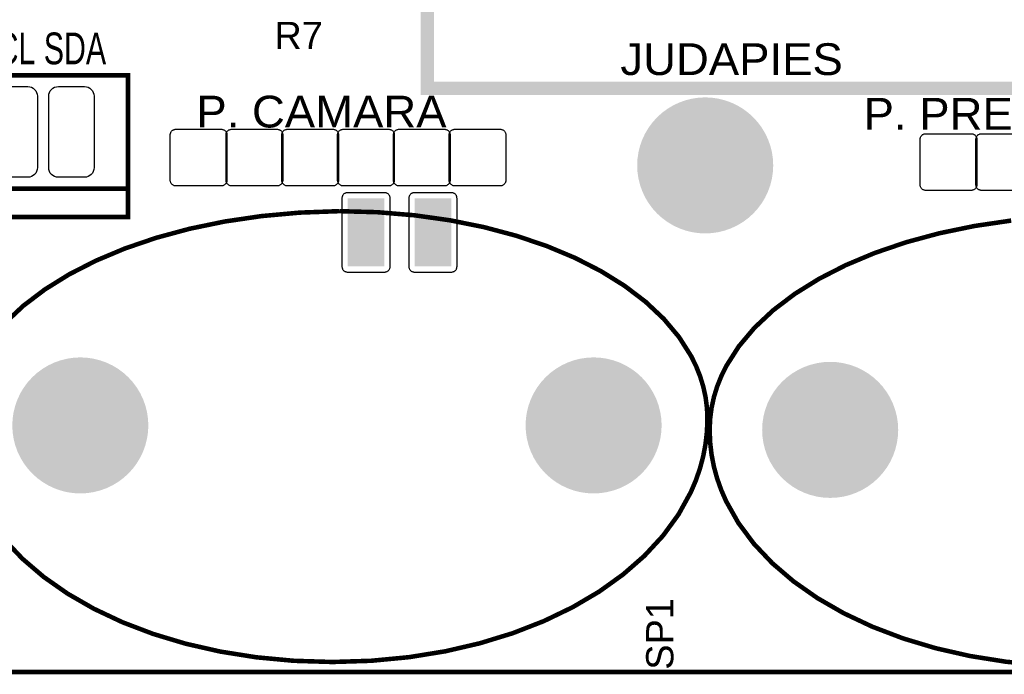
# Model space of a CAD drawing. Header units: inches. Extents: x -3.34 to 3.34, y -1.57 to 1.57.
# Tile 12 of 14: x -0.66 to 1.08, y -1.57 to -0.42. Entities that reach past the tile are written whole.
import ezdxf

# ---------------------------------------------------------------- set-up
doc = ezdxf.new("R2010")
doc.units = ezdxf.units.IN
doc.layers.get('0').update_dxf_attribs({"linetype": 'CONTINUOUS'})

# ---------------------------------------------------------------- blocks, each defined once
blk = doc.blocks.new('RPAD')
blk.add_trace([(-0.5, -0.5), (-0.5, 0.5), (0.5, -0.5), (0.5, 0.5)])
blk = doc.blocks.new('EPAD')
at = {"const_width": 0.5}
blk.add_lwpolyline([(-0.25, 0, 1), (0.25, 0, 1)], format="xyb", close=True, dxfattribs=at)

msp = doc.modelspace()

# ---------------------------------------------------------------- linework, layer by layer
for points, const_width in [([(-3.332118, -1.570866), (3.333236, -1.570866), (3.333236, 1.570866), (-3.332118, 1.570866), (-3.332118, -1.570866)], 0.008), ([(-3.332118, -1.570866), (3.333236, -1.570866), (3.333236, 1.570866), (-3.332118, 1.570866), (-3.332118, -1.570866)], 0.008), ([(-3.332118, -1.570866), (3.333236, -1.570866), (3.333236, 1.570866), (-3.332118, 1.570866), (-3.332118, -1.570866)], 0.008), ([(0.063552, -0.541193), (1.323394, -0.541193), (1.323394, -0.230169), (0.063552, -0.230169), (0.063552, -0.541193)], 0.024), ([(0.063552, -0.541193), (1.323394, -0.541193), (1.323394, -0.230169), (0.063552, -0.230169), (0.063552, -0.541193)], 0.024), ([(0.063552, -0.541193), (1.323394, -0.541193), (1.323394, -0.230169), (0.063552, -0.230169), (0.063552, -0.541193)], 0.024), ([(-0.964402, -0.76811), (-0.464402, -0.76811), (-0.464402, -0.51811), (-0.964402, -0.51811), (-0.964402, -0.76811)], 0.008), ([(-0.964402, -0.76811), (-0.464402, -0.76811), (-0.464402, -0.51811), (-0.964402, -0.51811), (-0.964402, -0.76811)], 0.008), ([(-0.964402, -0.76811), (-0.464402, -0.76811), (-0.464402, -0.51811), (-0.964402, -0.51811), (-0.964402, -0.76811)], 0.008), ([(-0.464402, -0.71811), (-0.964402, -0.71811)], 0.008), ([(-0.464402, -0.71811), (-0.964402, -0.71811)], 0.008), ([(-0.464402, -0.71811), (-0.964402, -0.71811)], 0.008), ([(-0.68325, -1.336637), (-0.650735, -1.37103), (-0.613285, -1.403053), (-0.571199, -1.432517), (-0.52478, -1.45923), (-0.474327, -1.483002), (-0.420142, -1.50364), (-0.362526, -1.520954), (-0.30178, -1.534753), (-0.238205, -1.544846), (-0.172102, -1.551042), (-0.103772, -1.55315), (-0.035032, -1.550982), (0.031467, -1.544611), (0.095422, -1.534232), (0.156532, -1.520043), (0.214493, -1.502239), (0.269002, -1.481016), (0.319757, -1.456572), (0.366455, -1.429103), (0.408793, -1.398805), (0.446467, -1.365875), (0.479177, -1.330509), (0.506619, -1.292904), (0.528489, -1.253255), (0.53724, -1.232726), (0.544485, -1.21176), (0.550186, -1.190381), (0.554305, -1.168615), (0.556804, -1.146485), (0.557646, -1.124016), (0.556819, -1.104845), (0.554365, -1.085963), (0.550319, -1.067392), (0.54472, -1.049152), (0.537604, -1.031263), (0.529009, -1.013748), (0.50753, -0.979919), (0.480578, -0.947833), (0.448453, -0.917659), (0.41145, -0.889562), (0.369869, -0.863712), (0.324005, -0.840275), (0.274157, -0.819419), (0.220621, -0.801312), (0.163695, -0.786121), (0.103676, -0.774015), (0.040863, -0.765159), (-0.024448, -0.759723), (-0.091961, -0.757874)], 0.008), ([(-0.68325, -1.336637), (-0.650735, -1.37103), (-0.613285, -1.403053), (-0.571199, -1.432517), (-0.52478, -1.45923), (-0.474327, -1.483002), (-0.420142, -1.50364), (-0.362526, -1.520954), (-0.30178, -1.534753), (-0.238205, -1.544846), (-0.172102, -1.551042), (-0.103772, -1.55315), (-0.035032, -1.550982), (0.031467, -1.544611), (0.095422, -1.534232), (0.156532, -1.520043), (0.214493, -1.502239), (0.269002, -1.481016), (0.319757, -1.456572), (0.366455, -1.429103), (0.408793, -1.398805), (0.446467, -1.365875), (0.479177, -1.330509), (0.506619, -1.292904), (0.528489, -1.253255), (0.53724, -1.232726), (0.544485, -1.21176), (0.550186, -1.190381), (0.554305, -1.168615), (0.556804, -1.146485), (0.557646, -1.124016), (0.556819, -1.104845), (0.554365, -1.085963), (0.550319, -1.067392), (0.54472, -1.049152), (0.537604, -1.031263), (0.529009, -1.013748), (0.50753, -0.979919), (0.480578, -0.947833), (0.448453, -0.917659), (0.41145, -0.889562), (0.369869, -0.863712), (0.324005, -0.840275), (0.274157, -0.819419), (0.220621, -0.801312), (0.163695, -0.786121), (0.103676, -0.774015), (0.040863, -0.765159), (-0.024448, -0.759723), (-0.091961, -0.757874)], 0.008), ([(-0.68325, -1.336637), (-0.650735, -1.37103), (-0.613285, -1.403053), (-0.571199, -1.432517), (-0.52478, -1.45923), (-0.474327, -1.483002), (-0.420142, -1.50364), (-0.362526, -1.520954), (-0.30178, -1.534753), (-0.238205, -1.544846), (-0.172102, -1.551042), (-0.103772, -1.55315), (-0.035032, -1.550982), (0.031467, -1.544611), (0.095422, -1.534232), (0.156532, -1.520043), (0.214493, -1.502239), (0.269002, -1.481016), (0.319757, -1.456572), (0.366455, -1.429103), (0.408793, -1.398805), (0.446467, -1.365875), (0.479177, -1.330509), (0.506619, -1.292904), (0.528489, -1.253255), (0.53724, -1.232726), (0.544485, -1.21176), (0.550186, -1.190381), (0.554305, -1.168615), (0.556804, -1.146485), (0.557646, -1.124016), (0.556819, -1.104845), (0.554365, -1.085963), (0.550319, -1.067392), (0.54472, -1.049152), (0.537604, -1.031263), (0.529009, -1.013748), (0.50753, -0.979919), (0.480578, -0.947833), (0.448453, -0.917659), (0.41145, -0.889562), (0.369869, -0.863712), (0.324005, -0.840275), (0.274157, -0.819419), (0.220621, -0.801312), (0.163695, -0.786121), (0.103676, -0.774015), (0.040863, -0.765159), (-0.024448, -0.759723), (-0.091961, -0.757874)], 0.008), ([(-0.091961, -0.757874), (-0.161802, -0.760456), (-0.229304, -0.766615), (-0.294166, -0.776187), (-0.35609, -0.789005), (-0.414778, -0.804904), (-0.469929, -0.823719), (-0.521246, -0.845283), (-0.568431, -0.869433), (-0.611183, -0.896002), (-0.649204, -0.924824), (-0.682196, -0.955735)], 0.008), ([(-0.091961, -0.757874), (-0.161802, -0.760456), (-0.229304, -0.766615), (-0.294166, -0.776187), (-0.35609, -0.789005), (-0.414778, -0.804904), (-0.469929, -0.823719), (-0.521246, -0.845283), (-0.568431, -0.869433), (-0.611183, -0.896002), (-0.649204, -0.924824), (-0.682196, -0.955735)], 0.008), ([(-0.091961, -0.757874), (-0.161802, -0.760456), (-0.229304, -0.766615), (-0.294166, -0.776187), (-0.35609, -0.789005), (-0.414778, -0.804904), (-0.469929, -0.823719), (-0.521246, -0.845283), (-0.568431, -0.869433), (-0.611183, -0.896002), (-0.649204, -0.924824), (-0.682196, -0.955735)], 0.008), ([(1.093531, -0.774489), (1.028669, -0.784061), (0.966744, -0.796879), (0.908057, -0.812778), (0.852906, -0.831593), (0.801588, -0.853157), (0.754404, -0.877307), (0.711652, -0.903876), (0.67363, -0.932698), (0.640639, -0.963609), (0.612975, -0.996444), (0.590939, -1.031035), (0.582125, -1.048939), (0.574829, -1.067219), (0.56909, -1.085856), (0.564944, -1.104829), (0.562429, -1.124118), (0.561583, -1.143701), (0.562419, -1.165551), (0.564904, -1.187072), (0.568998, -1.20824), (0.574665, -1.22903), (0.581867, -1.249419), (0.590566, -1.269383), (0.612306, -1.30794), (0.639584, -1.344511), (0.672099, -1.378904), (0.70955, -1.410927), (0.751635, -1.440391), (0.798055, -1.467104), (0.848508, -1.490876), (0.902693, -1.511514), (0.960309, -1.528828), (1.021054, -1.542627), (1.08463, -1.55272), (1.150733, -1.558916)], 0.008), ([(1.093531, -0.774489), (1.028669, -0.784061), (0.966744, -0.796879), (0.908057, -0.812778), (0.852906, -0.831593), (0.801588, -0.853157), (0.754404, -0.877307), (0.711652, -0.903876), (0.67363, -0.932698), (0.640639, -0.963609), (0.612975, -0.996444), (0.590939, -1.031035), (0.582125, -1.048939), (0.574829, -1.067219), (0.56909, -1.085856), (0.564944, -1.104829), (0.562429, -1.124118), (0.561583, -1.143701), (0.562419, -1.165551), (0.564904, -1.187072), (0.568998, -1.20824), (0.574665, -1.22903), (0.581867, -1.249419), (0.590566, -1.269383), (0.612306, -1.30794), (0.639584, -1.344511), (0.672099, -1.378904), (0.70955, -1.410927), (0.751635, -1.440391), (0.798055, -1.467104), (0.848508, -1.490876), (0.902693, -1.511514), (0.960309, -1.528828), (1.021054, -1.542627), (1.08463, -1.55272), (1.150733, -1.558916)], 0.008), ([(1.093531, -0.774489), (1.028669, -0.784061), (0.966744, -0.796879), (0.908057, -0.812778), (0.852906, -0.831593), (0.801588, -0.853157), (0.754404, -0.877307), (0.711652, -0.903876), (0.67363, -0.932698), (0.640639, -0.963609), (0.612975, -0.996444), (0.590939, -1.031035), (0.582125, -1.048939), (0.574829, -1.067219), (0.56909, -1.085856), (0.564944, -1.104829), (0.562429, -1.124118), (0.561583, -1.143701), (0.562419, -1.165551), (0.564904, -1.187072), (0.568998, -1.20824), (0.574665, -1.22903), (0.581867, -1.249419), (0.590566, -1.269383), (0.612306, -1.30794), (0.639584, -1.344511), (0.672099, -1.378904), (0.70955, -1.410927), (0.751635, -1.440391), (0.798055, -1.467104), (0.848508, -1.490876), (0.902693, -1.511514), (0.960309, -1.528828), (1.021054, -1.542627), (1.08463, -1.55272), (1.150733, -1.558916)], 0.008)]:
    msp.add_lwpolyline(points, dxfattribs=dict(const_width=const_width))
for points in [[(-0.687402, -0.53811), (-0.641402, -0.53811), (-0.637926, -0.538448), (-0.634711, -0.539422), (-0.63182, -0.540968), (-0.629316, -0.543024), (-0.627259, -0.545529), (-0.625713, -0.54842), (-0.62474, -0.551634), (-0.624402, -0.55511), (-0.624402, -0.68111), (-0.62474, -0.684586), (-0.625713, -0.6878), (-0.627259, -0.690691), (-0.629316, -0.693196), (-0.63182, -0.695253), (-0.634711, -0.696799), (-0.637926, -0.697772), (-0.641402, -0.69811), (-0.641402, -0.69811), (-0.687402, -0.69811)], [(1.121268, -0.72126), (1.041268, -0.72126), (1.040228, -0.721209), (1.039223, -0.721061), (1.038256, -0.720819), (1.037332, -0.720488), (1.036456, -0.720074), (1.035632, -0.719579), (1.034864, -0.719009), (1.034158, -0.718369), (1.033518, -0.717663), (1.032949, -0.716896), (1.032454, -0.716072), (1.032039, -0.715195), (1.031709, -0.714271), (1.031467, -0.713304), (1.031318, -0.712299), (1.031268, -0.71126), (1.031268, -0.63126), (1.031318, -0.63022), (1.031467, -0.629215), (1.031709, -0.628248), (1.032039, -0.627324), (1.032454, -0.626448), (1.032949, -0.625624), (1.033518, -0.624857), (1.034158, -0.62415), (1.034864, -0.62351), (1.035632, -0.622941), (1.036456, -0.622446), (1.037332, -0.622031), (1.038256, -0.621701), (1.039223, -0.621459), (1.040228, -0.62131), (1.041268, -0.62126), (1.121268, -0.62126)]]:
    msp.add_lwpolyline(points)
for points in [[(-0.541402, -0.69811), (-0.587402, -0.69811), (-0.590878, -0.697772), (-0.594092, -0.696799), (-0.596983, -0.695253), (-0.599487, -0.693196), (-0.601544, -0.690691), (-0.60309, -0.6878), (-0.604063, -0.684586), (-0.604402, -0.68111), (-0.604402, -0.55511), (-0.604063, -0.551634), (-0.60309, -0.54842), (-0.601544, -0.545529), (-0.599487, -0.543024), (-0.596983, -0.540968), (-0.594092, -0.539422), (-0.590878, -0.538448), (-0.587402, -0.53811), (-0.541402, -0.53811), (-0.537926, -0.538448), (-0.534711, -0.539422), (-0.53182, -0.540968), (-0.529316, -0.543024), (-0.527259, -0.545529), (-0.525713, -0.54842), (-0.52474, -0.551634), (-0.524402, -0.55511), (-0.524402, -0.68111), (-0.52474, -0.684586), (-0.525713, -0.6878), (-0.527259, -0.690691), (-0.529316, -0.693196), (-0.53182, -0.695253), (-0.534711, -0.696799), (-0.537926, -0.697772), (-0.541402, -0.69811)], [(-0.299992, -0.713386), (-0.379992, -0.713386), (-0.381031, -0.713335), (-0.382037, -0.713187), (-0.383004, -0.712945), (-0.383928, -0.712614), (-0.384804, -0.7122), (-0.385628, -0.711705), (-0.386396, -0.711135), (-0.387102, -0.710495), (-0.387742, -0.709789), (-0.388311, -0.709022), (-0.388806, -0.708198), (-0.38922, -0.707321), (-0.389551, -0.706397), (-0.389793, -0.70543), (-0.389942, -0.704425), (-0.389992, -0.703386), (-0.389992, -0.623386), (-0.389942, -0.622346), (-0.389793, -0.621341), (-0.389551, -0.620374), (-0.38922, -0.61945), (-0.388806, -0.618574), (-0.388311, -0.61775), (-0.387742, -0.616983), (-0.387102, -0.616276), (-0.386396, -0.615636), (-0.385628, -0.615067), (-0.384804, -0.614572), (-0.383928, -0.614157), (-0.383004, -0.613827), (-0.382037, -0.613585), (-0.381031, -0.613436), (-0.379992, -0.613386), (-0.299992, -0.613386), (-0.298953, -0.613436), (-0.297948, -0.613585), (-0.296981, -0.613827), (-0.296057, -0.614157), (-0.29518, -0.614572), (-0.294356, -0.615067), (-0.293589, -0.615636), (-0.292883, -0.616276), (-0.292243, -0.616983), (-0.291673, -0.61775), (-0.291179, -0.618574), (-0.290764, -0.61945), (-0.290433, -0.620374), (-0.290191, -0.621341), (-0.290043, -0.622346), (-0.289992, -0.623386), (-0.289992, -0.703386), (-0.290043, -0.704425), (-0.290191, -0.70543), (-0.290433, -0.706397), (-0.290764, -0.707321), (-0.291179, -0.708198), (-0.291673, -0.709022), (-0.292243, -0.709789), (-0.292883, -0.710495), (-0.293589, -0.711135), (-0.294356, -0.711705), (-0.29518, -0.7122), (-0.296057, -0.712614), (-0.296981, -0.712945), (-0.297948, -0.713187), (-0.298953, -0.713335), (-0.299992, -0.713386)], [(-0.201567, -0.713386), (-0.281567, -0.713386), (-0.282606, -0.713335), (-0.283611, -0.713187), (-0.284578, -0.712945), (-0.285502, -0.712614), (-0.286379, -0.7122), (-0.287203, -0.711705), (-0.28797, -0.711135), (-0.288676, -0.710495), (-0.289317, -0.709789), (-0.289886, -0.709022), (-0.29038, -0.708198), (-0.290795, -0.707321), (-0.291126, -0.706397), (-0.291368, -0.70543), (-0.291517, -0.704425), (-0.291567, -0.703386), (-0.291567, -0.623386), (-0.291517, -0.622346), (-0.291368, -0.621341), (-0.291126, -0.620374), (-0.290795, -0.61945), (-0.29038, -0.618574), (-0.289886, -0.61775), (-0.289317, -0.616983), (-0.288676, -0.616276), (-0.28797, -0.615636), (-0.287203, -0.615067), (-0.286379, -0.614572), (-0.285502, -0.614157), (-0.284578, -0.613827), (-0.283611, -0.613585), (-0.282606, -0.613436), (-0.281567, -0.613386), (-0.201567, -0.613386), (-0.200528, -0.613436), (-0.199522, -0.613585), (-0.198556, -0.613827), (-0.197631, -0.614157), (-0.196755, -0.614572), (-0.195931, -0.615067), (-0.195163, -0.615636), (-0.194457, -0.616276), (-0.193817, -0.616983), (-0.193248, -0.61775), (-0.192754, -0.618574), (-0.192339, -0.61945), (-0.192008, -0.620374), (-0.191766, -0.621341), (-0.191617, -0.622346), (-0.191567, -0.623386), (-0.191567, -0.703386), (-0.191617, -0.704425), (-0.191766, -0.70543), (-0.192008, -0.706397), (-0.192339, -0.707321), (-0.192754, -0.708198), (-0.193248, -0.709022), (-0.193817, -0.709789), (-0.194457, -0.710495), (-0.195163, -0.711135), (-0.195931, -0.711705), (-0.196755, -0.7122), (-0.197631, -0.712614), (-0.198556, -0.712945), (-0.199522, -0.713187), (-0.200528, -0.713335), (-0.201567, -0.713386)], [(-0.103142, -0.713386), (-0.183142, -0.713386), (-0.184181, -0.713335), (-0.185186, -0.713187), (-0.186153, -0.712945), (-0.187077, -0.712614), (-0.187954, -0.7122), (-0.188778, -0.711705), (-0.189545, -0.711135), (-0.190251, -0.710495), (-0.190891, -0.709789), (-0.191461, -0.709022), (-0.191955, -0.708198), (-0.19237, -0.707321), (-0.192701, -0.706397), (-0.192943, -0.70543), (-0.193091, -0.704425), (-0.193142, -0.703386), (-0.193142, -0.623386), (-0.193091, -0.622346), (-0.192943, -0.621341), (-0.192701, -0.620374), (-0.19237, -0.61945), (-0.191955, -0.618574), (-0.191461, -0.61775), (-0.190891, -0.616983), (-0.190251, -0.616276), (-0.189545, -0.615636), (-0.188778, -0.615067), (-0.187954, -0.614572), (-0.187077, -0.614157), (-0.186153, -0.613827), (-0.185186, -0.613585), (-0.184181, -0.613436), (-0.183142, -0.613386), (-0.103142, -0.613386), (-0.102102, -0.613436), (-0.101097, -0.613585), (-0.10013, -0.613827), (-0.099206, -0.614157), (-0.09833, -0.614572), (-0.097506, -0.615067), (-0.096738, -0.615636), (-0.096032, -0.616276), (-0.095392, -0.616983), (-0.094823, -0.61775), (-0.094328, -0.618574), (-0.093913, -0.61945), (-0.093583, -0.620374), (-0.093341, -0.621341), (-0.093192, -0.622346), (-0.093142, -0.623386), (-0.093142, -0.703386), (-0.093192, -0.704425), (-0.093341, -0.70543), (-0.093583, -0.706397), (-0.093913, -0.707321), (-0.094328, -0.708198), (-0.094823, -0.709022), (-0.095392, -0.709789), (-0.096032, -0.710495), (-0.096738, -0.711135), (-0.097506, -0.711705), (-0.09833, -0.7122), (-0.099206, -0.712614), (-0.10013, -0.712945), (-0.101097, -0.713187), (-0.102102, -0.713335), (-0.103142, -0.713386)], [(-0.004717, -0.713386), (-0.084717, -0.713386), (-0.085756, -0.713335), (-0.086761, -0.713187), (-0.087728, -0.712945), (-0.088652, -0.712614), (-0.089528, -0.7122), (-0.090352, -0.711705), (-0.09112, -0.711135), (-0.091826, -0.710495), (-0.092466, -0.709789), (-0.093035, -0.709022), (-0.09353, -0.708198), (-0.093945, -0.707321), (-0.094276, -0.706397), (-0.094518, -0.70543), (-0.094666, -0.704425), (-0.094717, -0.703386), (-0.094717, -0.623386), (-0.094666, -0.622346), (-0.094518, -0.621341), (-0.094276, -0.620374), (-0.093945, -0.61945), (-0.09353, -0.618574), (-0.093035, -0.61775), (-0.092466, -0.616983), (-0.091826, -0.616276), (-0.09112, -0.615636), (-0.090352, -0.615067), (-0.089528, -0.614572), (-0.088652, -0.614157), (-0.087728, -0.613827), (-0.086761, -0.613585), (-0.085756, -0.613436), (-0.084717, -0.613386), (-0.004717, -0.613386), (-0.003677, -0.613436), (-0.002672, -0.613585), (-0.001705, -0.613827), (-0.000781, -0.614157), (0.000095, -0.614572), (0.000919, -0.615067), (0.001687, -0.615636), (0.002393, -0.616276), (0.003033, -0.616983), (0.003602, -0.61775), (0.004097, -0.618574), (0.004512, -0.61945), (0.004843, -0.620374), (0.005085, -0.621341), (0.005233, -0.622346), (0.005283, -0.623386), (0.005283, -0.703386), (0.005233, -0.704425), (0.005085, -0.70543), (0.004843, -0.706397), (0.004512, -0.707321), (0.004097, -0.708198), (0.003602, -0.709022), (0.003033, -0.709789), (0.002393, -0.710495), (0.001687, -0.711135), (0.000919, -0.711705), (0.000095, -0.7122), (-0.000781, -0.712614), (-0.001705, -0.712945), (-0.002672, -0.713187), (-0.003677, -0.713335), (-0.004717, -0.713386)], [(0.093709, -0.713386), (0.013709, -0.713386), (0.012669, -0.713335), (0.011664, -0.713187), (0.010697, -0.712945), (0.009773, -0.712614), (0.008897, -0.7122), (0.008073, -0.711705), (0.007305, -0.711135), (0.006599, -0.710495), (0.005959, -0.709789), (0.00539, -0.709022), (0.004895, -0.708198), (0.00448, -0.707321), (0.00415, -0.706397), (0.003907, -0.70543), (0.003759, -0.704425), (0.003709, -0.703386), (0.003709, -0.623386), (0.003759, -0.622346), (0.003907, -0.621341), (0.00415, -0.620374), (0.00448, -0.61945), (0.004895, -0.618574), (0.00539, -0.61775), (0.005959, -0.616983), (0.006599, -0.616276), (0.007305, -0.615636), (0.008073, -0.615067), (0.008897, -0.614572), (0.009773, -0.614157), (0.010697, -0.613827), (0.011664, -0.613585), (0.012669, -0.613436), (0.013709, -0.613386), (0.093709, -0.613386), (0.094748, -0.613436), (0.095753, -0.613585), (0.09672, -0.613827), (0.097644, -0.614157), (0.09852, -0.614572), (0.099344, -0.615067), (0.100112, -0.615636), (0.100818, -0.616276), (0.101458, -0.616983), (0.102028, -0.61775), (0.102522, -0.618574), (0.102937, -0.61945), (0.103268, -0.620374), (0.10351, -0.621341), (0.103658, -0.622346), (0.103709, -0.623386), (0.103709, -0.703386), (0.103658, -0.704425), (0.10351, -0.70543), (0.103268, -0.706397), (0.102937, -0.707321), (0.102522, -0.708198), (0.102028, -0.709022), (0.101458, -0.709789), (0.100818, -0.710495), (0.100112, -0.711135), (0.099344, -0.711705), (0.09852, -0.7122), (0.097644, -0.712614), (0.09672, -0.712945), (0.095753, -0.713187), (0.094748, -0.713335), (0.093709, -0.713386)], [(0.192134, -0.713386), (0.112134, -0.713386), (0.111094, -0.713335), (0.110089, -0.713187), (0.109122, -0.712945), (0.108198, -0.712614), (0.107322, -0.7122), (0.106498, -0.711705), (0.10573, -0.711135), (0.105024, -0.710495), (0.104384, -0.709789), (0.103815, -0.709022), (0.10332, -0.708198), (0.102906, -0.707321), (0.102575, -0.706397), (0.102333, -0.70543), (0.102184, -0.704425), (0.102134, -0.703386), (0.102134, -0.623386), (0.102184, -0.622346), (0.102333, -0.621341), (0.102575, -0.620374), (0.102906, -0.61945), (0.10332, -0.618574), (0.103815, -0.61775), (0.104384, -0.616983), (0.105024, -0.616276), (0.10573, -0.615636), (0.106498, -0.615067), (0.107322, -0.614572), (0.108198, -0.614157), (0.109122, -0.613827), (0.110089, -0.613585), (0.111094, -0.613436), (0.112134, -0.613386), (0.192134, -0.613386), (0.193173, -0.613436), (0.194178, -0.613585), (0.195145, -0.613827), (0.196069, -0.614157), (0.196946, -0.614572), (0.19777, -0.615067), (0.198537, -0.615636), (0.199243, -0.616276), (0.199883, -0.616983), (0.200453, -0.61775), (0.200947, -0.618574), (0.201362, -0.61945), (0.201693, -0.620374), (0.201935, -0.621341), (0.202083, -0.622346), (0.202134, -0.623386), (0.202134, -0.703386), (0.202083, -0.704425), (0.201935, -0.70543), (0.201693, -0.706397), (0.201362, -0.707321), (0.200947, -0.708198), (0.200453, -0.709022), (0.199883, -0.709789), (0.199243, -0.710495), (0.198537, -0.711135), (0.19777, -0.711705), (0.196946, -0.7122), (0.196069, -0.712614), (0.195145, -0.712945), (0.194178, -0.713187), (0.193173, -0.713335), (0.192134, -0.713386)], [(1.022843, -0.72126), (0.942843, -0.72126), (0.941803, -0.721209), (0.940798, -0.721061), (0.939831, -0.720819), (0.938907, -0.720488), (0.938031, -0.720074), (0.937207, -0.719579), (0.936439, -0.719009), (0.935733, -0.718369), (0.935093, -0.717663), (0.934524, -0.716896), (0.934029, -0.716072), (0.933614, -0.715195), (0.933283, -0.714271), (0.933041, -0.713304), (0.932893, -0.712299), (0.932843, -0.71126), (0.932843, -0.63126), (0.932893, -0.63022), (0.933041, -0.629215), (0.933283, -0.628248), (0.933614, -0.627324), (0.934029, -0.626448), (0.934524, -0.625624), (0.935093, -0.624857), (0.935733, -0.62415), (0.936439, -0.62351), (0.937207, -0.622941), (0.938031, -0.622446), (0.938907, -0.622031), (0.939831, -0.621701), (0.940798, -0.621459), (0.941803, -0.62131), (0.942843, -0.62126), (1.022843, -0.62126), (1.023882, -0.62131), (1.024887, -0.621459), (1.025854, -0.621701), (1.026778, -0.622031), (1.027654, -0.622446), (1.028478, -0.622941), (1.029246, -0.62351), (1.029952, -0.62415), (1.030592, -0.624857), (1.031161, -0.625624), (1.031656, -0.626448), (1.032071, -0.627324), (1.032402, -0.628248), (1.032644, -0.629215), (1.032792, -0.63022), (1.032843, -0.63126), (1.032843, -0.71126), (1.032792, -0.712299), (1.032644, -0.713304), (1.032402, -0.714271), (1.032071, -0.715195), (1.031656, -0.716072), (1.031161, -0.716896), (1.030592, -0.717663), (1.029952, -0.718369), (1.029246, -0.719009), (1.028478, -0.719579), (1.027654, -0.720074), (1.026778, -0.720488), (1.025854, -0.720819), (1.024887, -0.721061), (1.023882, -0.721209), (1.022843, -0.72126)], [(-0.012106, -0.725276), (-0.077106, -0.725276), (-0.078146, -0.725326), (-0.079151, -0.725474), (-0.080118, -0.725717), (-0.081042, -0.726047), (-0.081918, -0.726462), (-0.082742, -0.726957), (-0.08351, -0.727526), (-0.084216, -0.728166), (-0.084856, -0.728872), (-0.085425, -0.72964), (-0.08592, -0.730464), (-0.086335, -0.73134), (-0.086665, -0.732264), (-0.086907, -0.733231), (-0.087056, -0.734236), (-0.087106, -0.735276), (-0.087106, -0.855276), (-0.087056, -0.856315), (-0.086907, -0.85732), (-0.086665, -0.858287), (-0.086335, -0.859211), (-0.08592, -0.860087), (-0.085425, -0.860911), (-0.084856, -0.861679), (-0.084216, -0.862385), (-0.08351, -0.863025), (-0.082742, -0.863594), (-0.081918, -0.864089), (-0.081042, -0.864504), (-0.080118, -0.864835), (-0.079151, -0.865077), (-0.078146, -0.865225), (-0.077106, -0.865276), (-0.012106, -0.865276), (-0.011067, -0.865225), (-0.010062, -0.865077), (-0.009095, -0.864835), (-0.008171, -0.864504), (-0.007294, -0.864089), (-0.00647, -0.863594), (-0.005703, -0.863025), (-0.004997, -0.862385), (-0.004357, -0.861679), (-0.003787, -0.860911), (-0.003293, -0.860087), (-0.002878, -0.859211), (-0.002547, -0.858287), (-0.002305, -0.85732), (-0.002157, -0.856315), (-0.002106, -0.855276), (-0.002106, -0.735276), (-0.002157, -0.734236), (-0.002305, -0.733231), (-0.002547, -0.732264), (-0.002878, -0.73134), (-0.003293, -0.730464), (-0.003787, -0.72964), (-0.004357, -0.728872), (-0.004997, -0.728166), (-0.005703, -0.727526), (-0.00647, -0.726957), (-0.007294, -0.726462), (-0.008171, -0.726047), (-0.009095, -0.725717), (-0.010062, -0.725474), (-0.011067, -0.725326), (-0.012106, -0.725276)], [(0.105894, -0.725276), (0.040894, -0.725276), (0.039854, -0.725326), (0.038849, -0.725474), (0.037882, -0.725717), (0.036958, -0.726047), (0.036082, -0.726462), (0.035258, -0.726957), (0.03449, -0.727526), (0.033784, -0.728166), (0.033144, -0.728872), (0.032575, -0.72964), (0.03208, -0.730464), (0.031665, -0.73134), (0.031335, -0.732264), (0.031093, -0.733231), (0.030944, -0.734236), (0.030894, -0.735276), (0.030894, -0.855276), (0.030944, -0.856315), (0.031093, -0.85732), (0.031335, -0.858287), (0.031665, -0.859211), (0.03208, -0.860087), (0.032575, -0.860911), (0.033144, -0.861679), (0.033784, -0.862385), (0.03449, -0.863025), (0.035258, -0.863594), (0.036082, -0.864089), (0.036958, -0.864504), (0.037882, -0.864835), (0.038849, -0.865077), (0.039854, -0.865225), (0.040894, -0.865276), (0.105894, -0.865276), (0.106933, -0.865225), (0.107938, -0.865077), (0.108905, -0.864835), (0.109829, -0.864504), (0.110706, -0.864089), (0.11153, -0.863594), (0.112297, -0.863025), (0.113003, -0.862385), (0.113643, -0.861679), (0.114213, -0.860911), (0.114707, -0.860087), (0.115122, -0.859211), (0.115453, -0.858287), (0.115695, -0.85732), (0.115843, -0.856315), (0.115894, -0.855276), (0.115894, -0.735276), (0.115843, -0.734236), (0.115695, -0.733231), (0.115453, -0.732264), (0.115122, -0.73134), (0.114707, -0.730464), (0.114213, -0.72964), (0.113643, -0.728872), (0.113003, -0.728166), (0.112297, -0.727526), (0.11153, -0.726957), (0.110706, -0.726462), (0.109829, -0.726047), (0.108905, -0.725717), (0.107938, -0.725474), (0.106933, -0.725326), (0.105894, -0.725276)]]:
    msp.add_lwpolyline(points, close=True)

# ---------------------------------------------------------------- block references
for name, p, xscale, yscale in [('EPAD', (0.553709, -0.677165), 0.24, 0.24), ('RPAD', (-0.044606, -0.795276), 0.065, 0.12), ('RPAD', (0.073394, -0.795276), 0.065, 0.12), ('EPAD', (-0.548654, -1.135827), 0.24, 0.24), ('EPAD', (0.356858, -1.135827), 0.24, 0.24), ('EPAD', (0.774181, -1.143701), 0.24, 0.24)]:
    msp.add_blockref(name, p, dxfattribs=dict(xscale=xscale, yscale=yscale))

# ---------------------------------------------------------------- texts
for s, height, width, p in [('R7', 0.048, 1.041667, (-0.20626, -0.471906)), ('R7', 0.048, 1.041667, (-0.20626, -0.471906)), ('R7', 0.048, 1.041667, (-0.20626, -0.471906)), ('VCC GND SCL SDA', 0.056, 0.714286, (-0.993535, -0.498779)), ('VCC GND SCL SDA', 0.056, 0.714286, (-0.993535, -0.498779)), ('VCC GND SCL SDA', 0.056, 0.714286, (-0.993535, -0.498779)), ('JUDAPIES', 0.056, 1.071429, (0.404102, -0.517724)), ('JUDAPIES', 0.056, 1.071429, (0.404102, -0.517724)), ('JUDAPIES', 0.056, 1.071429, (0.404102, -0.517724)), ('P. CAMARA', 0.056, 1.071429, (-0.343929, -0.610244)), ('P. CAMARA', 0.056, 1.071429, (-0.343929, -0.610244)), ('P. CAMARA', 0.056, 1.071429, (-0.343929, -0.610244)), ('P. PRECAMARA', 0.056, 1.071429, (0.833236, -0.614181)), ('P. PRECAMARA', 0.056, 1.071429, (0.833236, -0.614181)), ('P. PRECAMARA', 0.056, 1.071429, (0.833236, -0.614181))]:
    msp.add_text(s, height=height, dxfattribs=dict(width=width)).set_placement(p)
at = {"width": 1.041667}
msp.add_text('SP1', height=0.048, rotation=90, dxfattribs=at).set_placement((0.497535, -1.566843))
msp.add_text('SP1', height=0.048, rotation=90, dxfattribs=at).set_placement((0.497535, -1.566843))
msp.add_text('SP1', height=0.048, rotation=90, dxfattribs=at).set_placement((0.497535, -1.566843))

doc.saveas('drawing.dxf')
